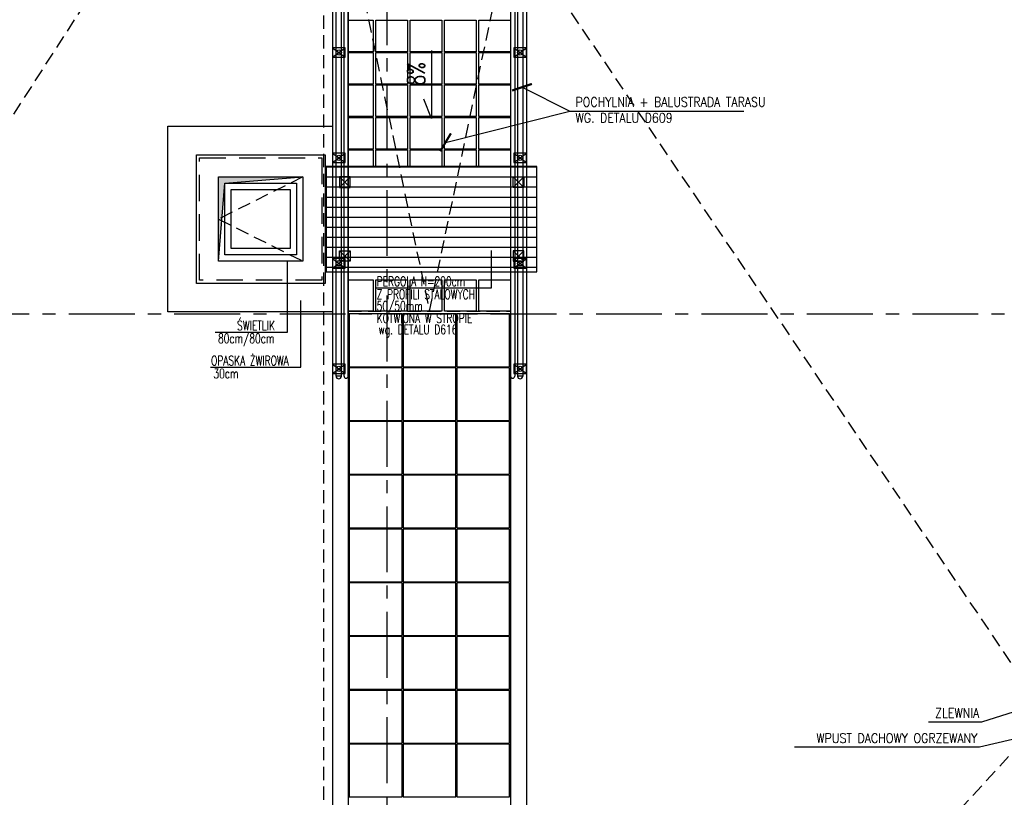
# Model space of a CAD drawing. Extents: x 41755 to 123924, y -112333 to 86187.
# Tile 243 of 256: x 104362 to 105296, y -7369 to -6632. Entities that reach past the tile are written whole.
import ezdxf
from ezdxf.enums import TextEntityAlignment as Align

# ---------------------------------------------------------------- set-up
doc = ezdxf.new("R2010")
doc.units = 0
doc.header["$LTSCALE"] = 50
doc.linetypes.add('CENTER', pattern=[2, 1.25, -0.25, 0.25, -0.25])
doc.linetypes.add('DASHED', pattern=[0.75, 0.5, -0.25])
doc.layers.get('0').update_dxf_attribs({"color": 101, "linetype": 'CONTINUOUS'})
for name, color, linetype in [('Ele-balustrada', 8, 'CONTINUOUS'), ('Okn---okna', 5, 'CONTINUOUS'), ('Opis-spadki', 61, 'CONTINUOUS'), ('Os-osie glowne', 1, 'CENTER'), ('Pos-ceramika', 14, 'CONTINUOUS'), ('Pzt-chodniki-hatch', 252, 'CONTINUOUS'), ('Sc-metal', 141, 'CONTINUOUS'), ('Sch-opis', 51, 'CONTINUOUS'), ('W-idok', 8, 'CONTINUOUS'), ('W-otwor-strop', 1, 'CONTINUOUS'), ('W-widok-spadki', 61, 'CONTINUOUS')]:
    doc.layers.add(name, color=color, linetype=linetype)
doc.styles.add('ROMANS', font='romans', dxfattribs={"width": 0.85})
doc.dimstyles.new('CHMIELNA', dxfattribs={"dimscale": 3.5, "dimtxt": 4, "dimasz": 1.5, "dimexe": 3, "dimexo": 0, "dimgap": 1, "dimtad": 1, "dimdec": 1, "dimrnd": 0.5, "dimzin": 12, "dimdsep": 46, "dimtxsty": 'ROMANS', "dimblk": 'DIMTICK', "dimcen": 0.09, "dimse1": 1, "dimse2": 1, "dimclrd": 143, "dimclrt": 53, "dimadec": 0, "dimazin": 0, "dimtfac": 1, "dimtdec": 1, "dimtix": 1, "dimtmove": 2, "dimatfit": 2, "dimldrblk": 'ARCHTICK', "dimfxl": 0, "dimtolj": 1, "dimtzin": 0, "dimarcsym": 0})

# ---------------------------------------------------------------- blocks, each defined once
blk = doc.blocks.new('DIMTICK')
for p, q in [((0, 1), (0, -1)), ((-1, 0), (1, 0))]:
    blk.add_line(p, q)
at = {"const_width": 0.141}
blk.add_lwpolyline([(0.707, 0.707), (-0.707, -0.707)], dxfattribs=at)
blk = doc.blocks.new('SPADKI')
at = {"ltscale": 25}
blk.add_lwpolyline([(0, 0), (0, -70), (-8, -50), (-8, -50)], dxfattribs=at)
at = {"ltscale": 25, "style": 'ROMANS', "width": 0.7}
blk.add_attdef('SP%', text='', height=18, rotation=90, dxfattribs=at).set_placement((-4.9, -24), align=Align.CENTER)

msp = doc.modelspace()

# ---------------------------------------------------------------- hatches: boundary and pattern name
at = {"layer": 'W-idok'}
h = msp.add_hatch(dxfattribs=at)
h.set_pattern_fill('ANSI31', color=256, scale=3, angle=135, style=0)
h.set_pattern_definition([(180, (48983.419, 91650.661), (-4e-15, -9.525), [])])
h.paths.add_polyline_path([(104662.966, -6770.641), (104652.966, -6770.641), (104652.966, -6870.641), (104662.966, -6870.641)])
h.paths.add_polyline_path([(104677.966, -6770.641), (104662.966, -6770.641), (104662.966, -6870.641), (104677.966, -6870.641)])
h.paths.add_polyline_path([(104710.966, -6770.641), (104677.966, -6770.641), (104677.966, -6870.641), (104710.966, -6870.641)])
h.paths.add_polyline_path([(104723.419, -6770.641), (104710.966, -6770.641), (104710.966, -6870.641), (104743.095, -6870.641)])
h.paths.add_polyline_path([(104780.023, -6770.641), (104723.419, -6770.641), (104743.095, -6870.641), (104759.268, -6870.641)])
h.paths.add_polyline_path([(104827.966, -6770.641), (104780.023, -6770.641), (104759.268, -6870.641), (104827.966, -6870.641)])
h.paths.add_polyline_path([(104842.966, -6770.641), (104827.966, -6770.641), (104827.966, -6870.641), (104842.966, -6870.641)])
h.paths.add_polyline_path([(104852.966, -6770.641), (104842.966, -6770.641), (104842.966, -6870.641), (104852.966, -6870.641)])
at = {"layer": 'W-otwor-strop'}
msp.add_hatch(color=256, dxfattribs=at).paths.add_polyline_path([(104630.966, -6780.641), (104550.966, -6780.641), (104550.966, -6860.641), (104556.966, -6786.641)])

# ---------------------------------------------------------------- linework, layer by layer
at = {"layer": 'Ele-balustrada'}
for p, q in [((104662.466, -6969.641), (104662.466, -6554.641)), ((104667.466, -6969.641), (104667.466, -6554.641)), ((104658.966, -6667.141), (104670.966, -6658.141)), ((104658.966, -6658.141), (104670.966, -6667.141)), ((104830.966, -6667.141), (104842.966, -6658.141)), ((104830.966, -6658.141), (104842.966, -6667.141)), ((104658.966, -6767.141), (104670.966, -6758.141)), ((104658.966, -6758.141), (104670.966, -6767.141)), ((104830.966, -6767.141), (104842.966, -6758.141)), ((104830.966, -6758.141), (104842.966, -6767.141)), ((104658.966, -6867.141), (104670.966, -6858.141)), ((104658.966, -6858.141), (104670.966, -6867.141)), ((104830.966, -6867.141), (104842.966, -6858.141)), ((104830.966, -6858.141), (104842.966, -6867.141)), ((104658.966, -6967.141), (104670.966, -6958.141)), ((104658.966, -6958.141), (104670.966, -6967.141)), ((104830.966, -6967.141), (104842.966, -6958.141)), ((104830.966, -6958.141), (104842.966, -6967.141)), ((104667.466, -6969.641), (104662.466, -6969.641)), ((104839.466, -6969.641), (104834.466, -6969.641))]:
    msp.add_line(p, q, dxfattribs=at)
for points in [[(104834.466, -6193.141), (104834.466, -6969.641)], [(104839.466, -6193.141), (104839.466, -6969.641)], [(104669.966, -6969.641), (104669.966, -6544.141)], [(104673.966, -6969.641), (104673.966, -6544.141)], [(104827.966, -6544.141), (104827.966, -6969.641)], [(104831.966, -6544.141), (104831.966, -6969.641)]]:
    msp.add_lwpolyline(points, dxfattribs=at)
for points in [[(104658.966, -6667.141), (104670.966, -6667.141), (104670.966, -6658.141), (104658.966, -6658.141)], [(104830.966, -6667.141), (104842.966, -6667.141), (104842.966, -6658.141), (104830.966, -6658.141)], [(104658.966, -6767.141), (104670.966, -6767.141), (104670.966, -6758.141), (104658.966, -6758.141)], [(104830.966, -6767.141), (104842.966, -6767.141), (104842.966, -6758.141), (104830.966, -6758.141)], [(104658.966, -6867.141), (104670.966, -6867.141), (104670.966, -6858.141), (104658.966, -6858.141)], [(104830.966, -6867.141), (104842.966, -6867.141), (104842.966, -6858.141), (104830.966, -6858.141)], [(104658.966, -6967.141), (104670.966, -6967.141), (104670.966, -6958.141), (104658.966, -6958.141)], [(104830.966, -6967.141), (104842.966, -6967.141), (104842.966, -6958.141), (104830.966, -6958.141)]]:
    msp.add_lwpolyline(points, close=True, dxfattribs=at)
for centre in [(104664.966, -6662.641), (104836.966, -6662.641), (104664.966, -6762.641), (104836.966, -6762.641), (104664.966, -6862.641), (104836.966, -6862.641), (104664.966, -6962.641), (104836.966, -6962.641)]:
    msp.add_circle(centre, 2.5, dxfattribs=at)
for centre, radius in [((104664.966, -6969.641), 2.5), ((104671.966, -6969.641), 2), ((104829.966, -6969.641), 2), ((104836.966, -6969.641), 2.5)]:
    msp.add_arc(centre, radius, 180, 0, dxfattribs=at)
at = {"layer": 'Okn---okna'}
for points in [[(104550.966, -6780.641), (104630.966, -6780.641), (104630.966, -6860.641), (104550.966, -6860.641)], [(104556.966, -6786.641), (104624.966, -6786.641), (104624.966, -6854.641), (104556.966, -6854.641)], [(104562.966, -6792.641), (104618.966, -6792.641), (104618.966, -6848.641), (104562.966, -6848.641)]]:
    msp.add_lwpolyline(points, close=True, dxfattribs=at)
at = {"layer": 'Okn---okna', "linetype": 'DASHED', "ltscale": 0.5}
msp.add_lwpolyline([(104630.966, -6780.641), (104550.966, -6820.641), (104630.966, -6860.641)], dxfattribs=at)
at = {"layer": 'Os-osie glowne'}
for points in [[(104710.966, -10955.641), (104710.966, -4978.641)], [(99508.966, -6910.641), (111775.966, -6910.641)]]:
    msp.add_lwpolyline(points, dxfattribs=at)
at = {"layer": 'Pos-ceramika'}
for points in [[(104673.966, -6631.951), (104697.566, -6631.951), (104697.566, -6661.951), (104673.966, -6661.951)], [(104700.166, -6631.951), (104730.166, -6631.951), (104730.166, -6661.951), (104700.166, -6661.951)], [(104732.766, -6631.951), (104762.766, -6631.951), (104762.766, -6661.951), (104732.766, -6661.951)], [(104765.366, -6631.951), (104795.366, -6631.951), (104795.366, -6661.951), (104765.366, -6661.951)], [(104797.966, -6631.951), (104827.966, -6631.951), (104827.966, -6661.951), (104797.966, -6661.951)], [(104673.966, -6662.721), (104697.566, -6662.721), (104697.566, -6692.721), (104673.966, -6692.721)], [(104700.166, -6662.721), (104730.166, -6662.721), (104730.166, -6692.721), (104700.166, -6692.721)], [(104732.766, -6662.721), (104762.766, -6662.721), (104762.766, -6692.721), (104732.766, -6692.721)], [(104765.366, -6662.721), (104795.366, -6662.721), (104795.366, -6692.721), (104765.366, -6692.721)], [(104797.966, -6662.721), (104827.966, -6662.721), (104827.966, -6692.721), (104797.966, -6692.721)], [(104673.966, -6693.491), (104697.566, -6693.491), (104697.566, -6723.491), (104673.966, -6723.491)], [(104700.166, -6693.491), (104730.166, -6693.491), (104730.166, -6723.491), (104700.166, -6723.491)], [(104732.766, -6693.491), (104762.766, -6693.491), (104762.766, -6723.491), (104732.766, -6723.491)], [(104765.366, -6693.491), (104795.366, -6693.491), (104795.366, -6723.491), (104765.366, -6723.491)], [(104797.966, -6693.491), (104827.966, -6693.491), (104827.966, -6723.491), (104797.966, -6723.491)], [(104502.966, -6732.641), (104658.966, -6732.641), (104658.966, -6908.641), (104502.966, -6908.641)], [(104673.966, -6724.261), (104697.566, -6724.261), (104697.566, -6754.261), (104673.966, -6754.261)], [(104700.166, -6724.261), (104730.166, -6724.261), (104730.166, -6754.261), (104700.166, -6754.261)], [(104732.766, -6724.261), (104762.766, -6724.261), (104762.766, -6754.261), (104732.766, -6754.261)], [(104765.366, -6724.261), (104795.366, -6724.261), (104795.366, -6754.261), (104765.366, -6754.261)], [(104797.966, -6724.261), (104827.966, -6724.261), (104827.966, -6754.261), (104797.966, -6754.261)], [(104673.966, -6878.141), (104697.566, -6878.141), (104697.566, -6908.141), (104673.966, -6908.141)], [(104700.166, -6878.141), (104730.166, -6878.141), (104730.166, -6908.141), (104700.166, -6908.141)], [(104732.766, -6878.141), (104762.766, -6878.141), (104762.766, -6908.141), (104732.766, -6908.141)], [(104765.366, -6878.141), (104795.366, -6878.141), (104795.366, -6908.141), (104765.366, -6908.141)], [(104797.966, -6878.141), (104827.966, -6878.141), (104827.966, -6908.141), (104797.966, -6908.141)]]:
    msp.add_lwpolyline(points, close=True, dxfattribs=at)
for points in [[(104673.966, -6770.641), (104673.966, -6755.031), (104697.566, -6755.031), (104697.566, -6770.641)], [(104700.166, -6770.641), (104700.166, -6755.031), (104730.166, -6755.031), (104730.166, -6770.641)], [(104732.766, -6770.641), (104732.766, -6755.031), (104762.766, -6755.031), (104762.766, -6770.641)], [(104765.366, -6770.641), (104765.366, -6755.031), (104795.366, -6755.031), (104795.366, -6770.641)], [(104797.966, -6770.641), (104797.966, -6755.031), (104827.966, -6755.031), (104827.966, -6770.641)]]:
    msp.add_lwpolyline(points, dxfattribs=at)
at = {"layer": 'Pzt-chodniki-hatch'}
for points in [[(104674.967, -6910.641), (104674.967, -6960.641), (104724.967, -6960.641), (104724.967, -6910.641)], [(104725.967, -6910.641), (104725.967, -6960.641), (104775.967, -6960.641), (104775.967, -6910.641)], [(104776.967, -6910.641), (104776.967, -6960.641), (104826.967, -6960.641), (104826.967, -6910.641)], [(104674.967, -6961.641), (104674.967, -7011.641), (104724.967, -7011.641), (104724.967, -6961.641)], [(104725.967, -6961.641), (104725.967, -7011.641), (104775.967, -7011.641), (104775.967, -6961.641)], [(104776.967, -6961.641), (104776.967, -7011.641), (104826.967, -7011.641), (104826.967, -6961.641)], [(104674.967, -7012.641), (104674.967, -7062.641), (104724.967, -7062.641), (104724.967, -7012.641)], [(104725.967, -7012.641), (104725.967, -7062.641), (104775.967, -7062.641), (104775.967, -7012.641)], [(104776.967, -7012.641), (104776.967, -7062.641), (104826.967, -7062.641), (104826.967, -7012.641)], [(104674.967, -7063.641), (104674.967, -7113.641), (104724.967, -7113.641), (104724.967, -7063.641)], [(104725.967, -7063.641), (104725.967, -7113.641), (104775.967, -7113.641), (104775.967, -7063.641)], [(104776.967, -7063.641), (104776.967, -7113.641), (104826.967, -7113.641), (104826.967, -7063.641)], [(104674.967, -7114.641), (104674.967, -7164.641), (104724.967, -7164.641), (104724.967, -7114.641)], [(104725.967, -7114.641), (104725.967, -7164.641), (104775.967, -7164.641), (104775.967, -7114.641)], [(104776.967, -7114.641), (104776.967, -7164.641), (104826.967, -7164.641), (104826.967, -7114.641)], [(104674.967, -7165.641), (104674.967, -7215.641), (104724.967, -7215.641), (104724.967, -7165.641)], [(104725.967, -7165.641), (104725.967, -7215.641), (104775.967, -7215.641), (104775.967, -7165.641)], [(104776.967, -7165.641), (104776.967, -7215.641), (104826.967, -7215.641), (104826.967, -7165.641)], [(104674.967, -7216.641), (104674.967, -7266.641), (104724.967, -7266.641), (104724.967, -7216.641)], [(104725.967, -7216.641), (104725.967, -7266.641), (104775.967, -7266.641), (104775.967, -7216.641)], [(104776.967, -7216.641), (104776.967, -7266.641), (104826.967, -7266.641), (104826.967, -7216.641)], [(104674.967, -7267.641), (104674.967, -7317.641), (104724.967, -7317.641), (104724.967, -7267.641)], [(104725.967, -7267.641), (104725.967, -7317.641), (104775.967, -7317.641), (104775.967, -7267.641)], [(104776.967, -7267.641), (104776.967, -7317.641), (104826.967, -7317.641), (104826.967, -7267.641)], [(104674.967, -7318.641), (104674.967, -7368.641), (104724.967, -7368.641), (104724.967, -7318.641)], [(104725.967, -7318.641), (104725.967, -7368.641), (104775.967, -7368.641), (104775.967, -7318.641)], [(104776.967, -7318.641), (104776.967, -7368.641), (104826.967, -7368.641), (104826.967, -7318.641)]]:
    msp.add_lwpolyline(points, close=True, dxfattribs=at)
at = {"layer": 'Sc-metal'}
for points in [[(104665.747, -6780.641), (104665.747, -6790.641), (104675.747, -6790.641), (104675.747, -6780.641)], [(104840.466, -6780.641), (104840.466, -6790.641), (104830.466, -6790.641), (104830.466, -6780.641)], [(104665.747, -6860.641), (104665.747, -6850.641), (104675.747, -6850.641), (104675.747, -6860.641)], [(104840.466, -6860.641), (104840.466, -6850.641), (104830.466, -6850.641), (104830.466, -6860.641)]]:
    msp.add_lwpolyline(points, close=True, dxfattribs=at)
for points in [[(104665.747, -6780.641), (104675.747, -6790.641)], [(104675.747, -6780.641), (104665.747, -6790.641)], [(104840.466, -6780.641), (104830.466, -6790.641)], [(104830.466, -6780.641), (104840.466, -6790.641)], [(104665.747, -6860.641), (104675.747, -6850.641)], [(104675.747, -6860.641), (104665.747, -6850.641)], [(104840.466, -6860.641), (104830.466, -6850.641)], [(104830.466, -6860.641), (104840.466, -6850.641)]]:
    msp.add_lwpolyline(points, dxfattribs=at)
at = {"layer": 'Sch-opis'}
for points in [[(104700.717, -6886.022), (104809.689, -6886.022), (104809.689, -6850.38)], [(104547.67, -6927.834), (104616.407, -6927.834), (104616.407, -6860.641)], [(104629.081, -6961.181), (104629.081, -6897.766)], [(104543.291, -6961.181), (104629.081, -6961.181)]]:
    msp.add_lwpolyline(points, dxfattribs=at)
at = {"layer": 'W-idok'}
for points in [[(104827.966, -6185.641), (104827.966, -8958.641)], [(104842.966, -6185.641), (104842.966, -7262.784)], [(104673.966, -6539.641), (104673.966, -8958.641)], [(104658.966, -6554.641), (104658.966, -7183.097)], [(104652.966, -6770.641), (104652.966, -6870.641), (104852.966, -6870.641), (104852.966, -6770.641), (104652.966, -6770.641)], [(104658.966, -7183.097), (104658.966, -8958.641)], [(104842.966, -7262.784), (104842.966, -8958.641)]]:
    msp.add_lwpolyline(points, dxfattribs=at)
msp.add_lwpolyline([(104529.966, -6759.641), (104651.966, -6759.641), (104651.966, -6881.641), (104529.966, -6881.641)], close=True, dxfattribs=at)
at = {"layer": 'W-idok', "linetype": 'DASHED'}
msp.add_lwpolyline([(104532.966, -6762.641), (104648.966, -6762.641), (104648.966, -6878.641), (104532.966, -6878.641)], close=True, dxfattribs=at)
at = {"layer": 'W-otwor-strop', "ltscale": 0.5}
msp.add_lwpolyline([(104550.966, -6780.641), (104630.966, -6780.641), (104630.966, -6860.641), (104550.966, -6860.641)], close=True, dxfattribs=at)
msp.add_lwpolyline([(104550.966, -6860.641), (104556.966, -6786.641), (104630.966, -6780.641)], dxfattribs=at)
at = {"layer": 'W-widok-spadki', "linetype": 'DASHED', "ltscale": 0.5}
for points in [[(104010.966, -7256.641), (104473.966, -6539.641)], [(104650.966, -9752.641), (104650.966, -6539.641)], [(104673.966, -6539.641), (104750.966, -6908.141), (104827.966, -6539.641)], [(105312.966, -7256.641), (104827.966, -6539.641)], [(104673.966, -6908.141), (104827.966, -6908.141)], [(105312.966, -7316.641), (104650.966, -8035.641)]]:
    msp.add_lwpolyline(points, dxfattribs=at)

# ---------------------------------------------------------------- block references
at = {"layer": 'Opis-spadki'}
ref = msp.add_blockref('SPADKI', (104752.981, -6660.669), dxfattribs=dict(at, xscale=0.9245656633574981, yscale=0.924565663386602, zscale=0.9245656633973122))
ref.add_attrib('SP%', '8%', dxfattribs={"layer": '0', "ltscale": 25, "height": 16.6422, "rotation": 90, "style": 'ROMANS', "width": 0.7}).set_placement((104746.719, -6682.903), align=Align.CENTER)

# ---------------------------------------------------------------- texts
at = {"layer": 'Sch-opis', "style": 'ROMANS', "width": 0.7}
for s, p in [('PERGOLA H=200cm ', (104700.96, -6884.257)), ('Z PROFILI STALOWYCH', (104700.937, -6896.493)), ('50/50mm', (104700.937, -6907.645)), ('KOTWIONA W STROPIE', (104700.937, -6919.146)), ('ŚWIETLIK ', (104568.55, -6926.069)), ('80cm/80cm', (104550.529, -6938.304)), ('wg. DETALU D616', (104702.656, -6929.888)), ('OPASKA ŻWIROWA', (104543.914, -6959.416)), ('30cm', (104546.15, -6971.651))]:
    msp.add_text(s, height=9, dxfattribs=at).set_placement(p)
at = {"layer": 'Sch-opis', "char_height": 9, "width": 203.76147, "style": 'ROMANS'}
for s, insert, attachment_point in [('POCHYLNIA + BALUSTRADA TARASU WG. DETALU D609', (104889.503, -6705.138), 1), ('ZLEWNIA', (105272.506, -7284.653), 3), ('ZLEWNIA', (105272.506, -7284.653), 3), ('WPUST DACHOWY OGRZEWANY', (105270.68, -7308.448), 3)]:
    msp.add_mtext(s, dxfattribs=dict(at, insert=insert, attachment_point=attachment_point))

# ---------------------------------------------------------------- leaders
at = {"layer": 'Sch-opis'}
for points in [[(104838.794, -6695.584), (104884.249, -6718.205), (105049.163, -6718.205)], [(104766.266, -6747.882), (104884.249, -6718.205), (105038.66, -6718.205)], [(105337.201, -7277.745), (105274.513, -7297.72), (105224.228, -7297.72)], [(105337.201, -7277.745), (105274.513, -7297.72), (105224.228, -7297.72)], [(105373.486, -7297.891), (105272.687, -7321.515), (105097.106, -7321.515)]]:
    msp.add_leader(points, dimstyle='CHMIELNA', override={"dimasz": 4, "dimgap": 1, "dimtad": 0}, dxfattribs=at)

doc.saveas('drawing.dxf')
